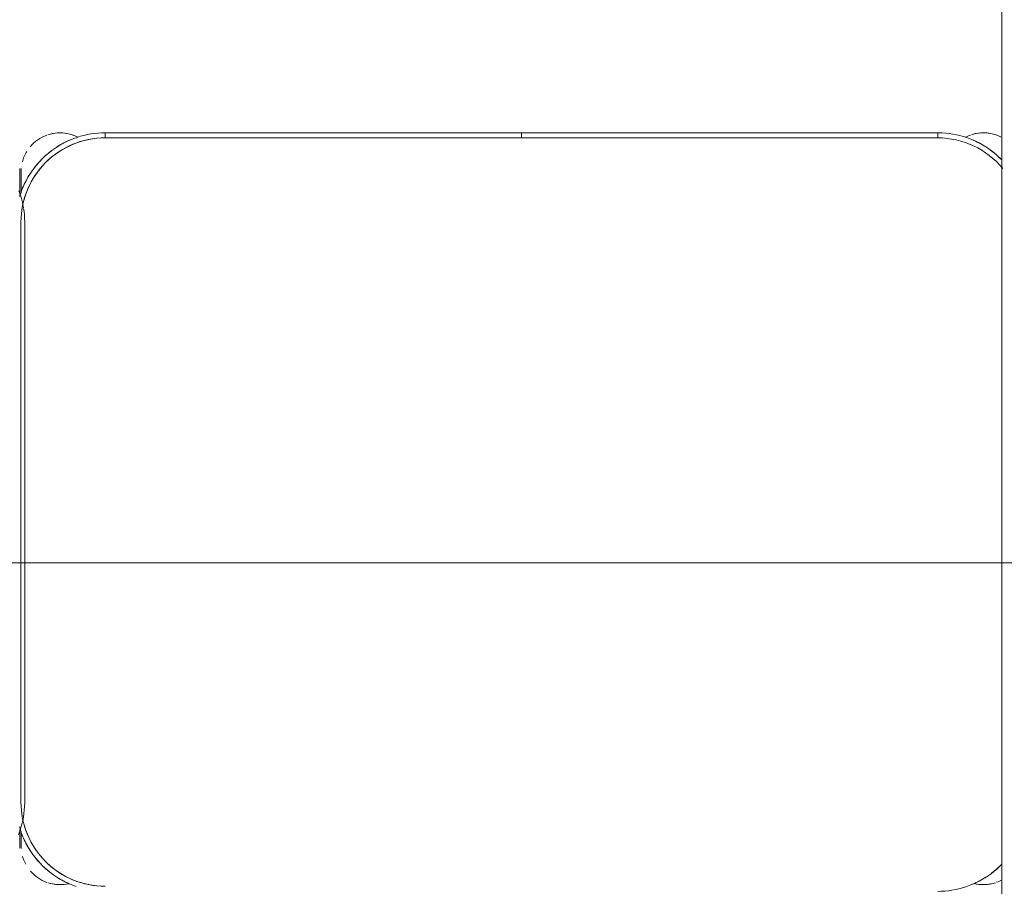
# Model space of a CAD drawing. Header units: metres. Extents: x 1.7 to 42.3, y -72.9 to -47.6.
# Tile 88 of 216: x 9.058 to 9.642, y -62.119 to -61.605. Entities that reach past the tile are written whole.
import ezdxf

# ---------------------------------------------------------------- set-up
doc = ezdxf.new("R2010")
doc.units = ezdxf.units.M
doc.layers.add('2PAV - FRIG_dwg', color=7, linetype='Continuous', lineweight=18, true_color=0x767676)
doc.layers.add('TUB_FRIGO', color=30, linetype='Continuous', lineweight=18, true_color=0xff7f00)
doc.layers.add('A-GLAZ', color=7, linetype='Continuous', lineweight=18)
doc.layers.add('I-FURN', color=7, linetype='Continuous', lineweight=18)

# ---------------------------------------------------------------- blocks, each defined once
blk = doc.blocks.new('ConjuntoParaAlunoTamanho6 - CJA06_ConjuntoParaAlunoTamanho6-V24-2PAV - FRIGORÍFICA')
at = {"layer": 'I-FURN', "color": 253, "true_color": 0xaaaaaa}
for p, q in [((-0.29713, 0.03797), (-0.29713, 0.02851)), ((-0.29713, 0.02901), (-0.29713, 0.03797)), ((-0.3, 0.01197), (-0.3, -0.33203)), ((-0.29713, -0.34835), (-0.29713, -0.35394)), ((-0.29713, -0.34868), (-0.29713, -0.36203)), ((-0.29713, -0.35705), (-0.29713, -0.36203))]:
    blk.add_line(p, q, dxfattribs=at)
at = {"layer": 'I-FURN', "color": 253, "true_color": 0xaaaaaa, "flags": 128}
for points in [[(-0.2964, 0.03117), (-0.29713, 0.02918), (-0.29777, 0.02716), (-0.29834, 0.02512), (-0.29883, 0.02306), (-0.29923, 0.02097), (-0.29955, 0.01888), (-0.29978, 0.01677), (-0.29993, 0.01466), (-0.3, 0.01254), (-0.3, 0.01197)], [(-0.29713, 0.03797), (-0.29713, 0.03796), (-0.29713, 0.03792), (-0.29713, 0.03785), (-0.29713, 0.03775), (-0.29713, 0.03763), (-0.29713, 0.03748), (-0.29713, 0.03731), (-0.29713, 0.03711), (-0.29713, 0.03688), (-0.29713, 0.03663), (-0.29713, 0.03635), (-0.29713, 0.03605), (-0.29713, 0.03572), (-0.29713, 0.03537), (-0.29713, 0.035), (-0.29713, 0.03461), (-0.29713, 0.03419), (-0.29713, 0.03375), (-0.29713, 0.03329), (-0.29713, 0.03282), (-0.29713, 0.03232), (-0.29713, 0.0318), (-0.29713, 0.03127), (-0.29713, 0.03072), (-0.29713, 0.03016), (-0.29713, 0.02958), (-0.29713, 0.02898)], [(-0.3, -0.33203), (-0.29996, -0.33415), (-0.29983, -0.33627), (-0.29962, -0.33838), (-0.29937, -0.34015)], [(-0.29932, -0.34048), (-0.29894, -0.34256), (-0.29848, -0.34463), (-0.29794, -0.34668), (-0.29731, -0.34871), (-0.2966, -0.3507)], [(-0.29713, -0.34907), (-0.29713, -0.34973), (-0.29713, -0.35038), (-0.29713, -0.35102), (-0.29713, -0.35165), (-0.29713, -0.35227), (-0.29713, -0.35288), (-0.29713, -0.35348), (-0.29713, -0.35406), (-0.29713, -0.35463), (-0.29713, -0.35518), (-0.29713, -0.35572), (-0.29713, -0.35624), (-0.29713, -0.35674), (-0.29713, -0.35722), (-0.29713, -0.35769), (-0.29713, -0.35813), (-0.29713, -0.35855), (-0.29713, -0.35895), (-0.29713, -0.35933), (-0.29713, -0.35969), (-0.29713, -0.36002), (-0.29713, -0.36033), (-0.29713, -0.36061), (-0.29713, -0.36087), (-0.29713, -0.36111), (-0.29713, -0.36131), (-0.29713, -0.3615), (-0.29713, -0.36165), (-0.29713, -0.36178), (-0.29713, -0.36188), (-0.29713, -0.36196), (-0.29713, -0.36201), (-0.29713, -0.36203)]]:
    blk.add_lwpolyline(points, dxfattribs=at)
at = {"layer": 'I-FURN', "color": 253, "true_color": 0xaaaaaa}
for centre, start, end in [((-0.27413, 0.03797), 176.5669, 180), ((-0.27413, -0.36203), 180, 184.41224)]:
    blk.add_arc(centre, 0.023, start, end, dxfattribs=at)
blk = doc.blocks.new('ConjuntoParaAlunoTamanho6 - CJA06_ConjuntoParaAlunoTamanho6-V25-2PAV - FRIGORÍFICA')
at = {"layer": 'I-FURN', "color": 253, "true_color": 0xaaaaaa}
for p, q in [((0.29687, 0.03797), (0.29687, 0.02961)), ((0.29687, 0.03299), (0.29687, 0.03797)), ((0.29687, -0.35394), (0.29687, -0.3492)), ((0.29687, -0.36203), (0.29687, -0.34961)), ((0.29687, -0.36203), (0.29687, -0.35705)), ((-0.247, -0.38503), (-0.247, -0.38203)), ((-0.247, -0.38503), (-0.00005, -0.38503)), ((-0.247, -0.38503), (-0.00005, -0.38503)), ((-0.00005, -0.38203), (-0.00005, -0.38503)), ((0.00005, -0.38503), (0.00005, -0.38203)), ((0.00005, -0.38503), (0.247, -0.38503)), ((0.00005, -0.38503), (0.247, -0.38503)), ((0.247, -0.38503), (0.247, -0.38203))]:
    blk.add_line(p, q, dxfattribs=at)
at = {"layer": 'I-FURN', "color": 253, "true_color": 0xaaaaaa, "flags": 128}
for points in [[(-0.247, 0.06497), (-0.24912, 0.06492), (-0.25124, 0.0648), (-0.25334, 0.06459), (-0.25544, 0.06429), (-0.25753, 0.06391), (-0.2596, 0.06345), (-0.26165, 0.0629), (-0.26367, 0.06228), (-0.26567, 0.06157), (-0.26764, 0.06078), (-0.26957, 0.05992), (-0.27147, 0.05898), (-0.27333, 0.05796), (-0.27515, 0.05687), (-0.27693, 0.05571), (-0.27865, 0.05448), (-0.28033, 0.05318), (-0.28195, 0.05181), (-0.28351, 0.05038), (-0.285, 0.04891)], [(0.29794, 0.02661), (0.29731, 0.02864), (0.2966, 0.03064), (0.29582, 0.03261), (0.29495, 0.03454), (0.29401, 0.03644), (0.29299, 0.0383), (0.2919, 0.04012), (0.29074, 0.04189), (0.28951, 0.04362), (0.28821, 0.04529), (0.28685, 0.04691), (0.28542, 0.04848), (0.28393, 0.04999), (0.28238, 0.05143), (0.28077, 0.05282), (0.27911, 0.05413), (0.2774, 0.05538), (0.27564, 0.05656), (0.27383, 0.05767), (0.27198, 0.05871), (0.27009, 0.05967), (0.26816, 0.06056), (0.2662, 0.06136), (0.26421, 0.06209)], [(0.29687, 0.03), (0.29687, 0.03057), (0.29687, 0.03112), (0.29687, 0.03166), (0.29687, 0.03218), (0.29687, 0.03268), (0.29687, 0.03317), (0.29687, 0.03363), (0.29687, 0.03407), (0.29687, 0.0345), (0.29687, 0.0349), (0.29687, 0.03528), (0.29687, 0.03563), (0.29687, 0.03596), (0.29687, 0.03627), (0.29687, 0.03656), (0.29687, 0.03682), (0.29687, 0.03705), (0.29687, 0.03726), (0.29687, 0.03744), (0.29687, 0.0376), (0.29687, 0.03772), (0.29687, 0.03783), (0.29687, 0.0379), (0.29687, 0.03795), (0.29687, 0.03797)], [(0.297, -0.33203), (0.297, -0.24603), (0.297, -0.16003), (0.297, -0.07403), (0.297, 0.01197)], [(0.297, 0.01197), (0.297, -0.07403), (0.297, -0.16003), (0.297, -0.24603), (0.297, -0.33203)], [(0.247, -0.38503), (0.24912, -0.38499), (0.25124, -0.38486), (0.25334, -0.38465), (0.25544, -0.38436), (0.25753, -0.38398), (0.2596, -0.38351), (0.26165, -0.38297), (0.26367, -0.38234), (0.26567, -0.38164), (0.26764, -0.38085), (0.26957, -0.37999), (0.27147, -0.37904), (0.27333, -0.37803), (0.27515, -0.37694), (0.27693, -0.37578), (0.27865, -0.37454), (0.28033, -0.37324), (0.28195, -0.37188), (0.28351, -0.37045), (0.28502, -0.36896), (0.28647, -0.36741), (0.28785, -0.3658), (0.28917, -0.36414), (0.29042, -0.36243), (0.2916, -0.36067), (0.29271, -0.35886), (0.29374, -0.35701), (0.29471, -0.35512), (0.29559, -0.3532), (0.2964, -0.35124), (0.29713, -0.34925), (0.29777, -0.34723)], [(0.29687, -0.36203), (0.29687, -0.36201), (0.29687, -0.36197), (0.29687, -0.36191), (0.29687, -0.36181), (0.29687, -0.36169), (0.29687, -0.36154), (0.29687, -0.36137), (0.29687, -0.36117), (0.29687, -0.36094), (0.29687, -0.36069), (0.29687, -0.36041), (0.29687, -0.36011), (0.29687, -0.35978), (0.29687, -0.35943), (0.29687, -0.35906), (0.29687, -0.35866), (0.29687, -0.35825), (0.29687, -0.35781), (0.29687, -0.35735), (0.29687, -0.35687), (0.29687, -0.35638), (0.29687, -0.35586), (0.29687, -0.35533), (0.29687, -0.35478), (0.29687, -0.35421), (0.29687, -0.35363), (0.29687, -0.35304), (0.29687, -0.35244), (0.29687, -0.35182), (0.29687, -0.35119), (0.29687, -0.35055), (0.29687, -0.3499)], [(-0.285, -0.36897), (-0.28393, -0.37005), (-0.28238, -0.3715), (-0.28077, -0.37288), (-0.27911, -0.3742), (-0.2774, -0.37545), (-0.27564, -0.37663), (-0.27383, -0.37774), (-0.27198, -0.37878), (-0.27009, -0.37974), (-0.26816, -0.38062), (-0.2662, -0.38143), (-0.26421, -0.38216), (-0.2622, -0.38281), (-0.26015, -0.38338), (-0.25809, -0.38386), (-0.25601, -0.38426), (-0.25391, -0.38458), (-0.25181, -0.38482), (-0.24969, -0.38497), (-0.24757, -0.38503), (-0.247, -0.38503)], [(-0.247, -0.38203), (-0.1235, -0.38203), (0, -0.38203), (0.1235, -0.38203), (0.247, -0.38203)], [(-0.00005, -0.38203), (-0.06179, -0.38203), (-0.12353, -0.38203), (-0.18526, -0.38203), (-0.247, -0.38203)], [(0.247, -0.38203), (0.18526, -0.38203), (0.12352, -0.38203), (0.06179, -0.38203), (0.00005, -0.38203)]]:
    blk.add_lwpolyline(points, dxfattribs=at)
at = {"layer": 'I-FURN', "color": 253, "true_color": 0xaaaaaa}
for centre, radius, start, end in [((-0.27413, 0.03797), 0.023, 109.92744, 118.75174), ((-0.27413, 0.03797), 0.023, 76.78758, 108), ((-0.27413, 0.03797), 0.023, 76.40434, 104.46692), ((-0.247, 0.01197), 0.053, 112.5, 122.69993), ((0.247, 0.01197), 0.05, 360, 90), ((0.247, 0.01197), 0.05, 0, 90), ((0.247, 0.01197), 0.053, 57.30007, 67.5), ((0.247, 0.01197), 0.053, 57.30007, 67.5), ((0.27387, 0.03797), 0.023, 75.53308, 103.10319), ((0.27387, 0.03797), 0.023, 72, 102.57928), ((0.27387, 0.03797), 0.023, 41.01944, 70.30683), ((-0.247, 0.01197), 0.053, 127.1607, 135), ((0.247, 0.01197), 0.053, 37.1607, 53.14964), ((0.247, 0.01197), 0.053, 37.1607, 53.14964), ((0.27387, 0.03797), 0.023, 15.73053, 28.0506), ((0.247, 0.01197), 0.053, 22.5, 32.69993), ((0.247, 0.01197), 0.053, 22.5, 32.69993), ((0.27387, 0.03797), 0.023, 360, 4.00915), ((0.247, -0.33203), 0.05, 270, 360), ((0.247, -0.33203), 0.05, 270, 0), ((0.247, -0.33203), 0.053, 327.30007, 337.5), ((0.247, -0.33203), 0.053, 327.30007, 337.5), ((0.27387, -0.36203), 0.023, 355.58784, 360), ((-0.247, -0.33203), 0.05, 219.50993, 270), ((-0.247, -0.33203), 0.05, 219.50993, 270), ((0.247, -0.33203), 0.053, 307.1607, 323.14964), ((0.247, -0.33203), 0.053, 307.1607, 323.14964), ((0.27387, -0.36203), 0.023, 328.70279, 345.53679), ((-0.247, -0.33203), 0.053, 225, 233.14964), ((-0.247, -0.33203), 0.053, 237.30007, 247.5), ((0.247, -0.33203), 0.053, 292.5, 302.69993), ((0.247, -0.33203), 0.053, 292.5, 302.69993), ((0.27387, -0.36203), 0.023, 289.64716, 320.10645), ((-0.27413, -0.36203), 0.023, 241.24826, 250.98921), ((-0.27413, -0.36203), 0.023, 241.29896, 288), ((-0.27413, -0.36203), 0.023, 255.53308, 284.46692), ((-0.27413, -0.36203), 0.023, 289.64716, 297.85925), ((0.27387, -0.36203), 0.023, 242.37001, 250.98921), ((0.27387, -0.36203), 0.023, 243.53772, 288), ((0.27387, -0.36203), 0.023, 255.53308, 284.46692)]:
    blk.add_arc(centre, radius, start, end, dxfattribs=at)
blk = doc.blocks.new('JANELA1 - Paineis _2x1_ 2 x 1_00-8467672-2PAV - FRIGORÍFICA')
at = {"layer": 'A-GLAZ', "color": 253, "true_color": 0xaaaaaa}
blk.add_line((0.97, -0.075), (-0.97, -0.075), dxfattribs=at)
blk = doc.blocks.new('4 GRE - ESCOLA DE CINEMA E AUDIOVISUAL CINE REX R07_rvt-1-2PAV - FRIGORÍFICA')
at = {"layer": 'A-GLAZ', "color": 253, "lineweight": 18, "true_color": 0xaaaaaa, "rotation": 269.9999999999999}
blk.add_blockref('JANELA1 - Paineis _2x1_ 2 x 1_00-8467672-2PAV - FRIGORÍFICA', (9.71566, -61.44043), dxfattribs=at)
at = {"layer": 'I-FURN', "color": 253, "lineweight": 18, "true_color": 0xaaaaaa, "rotation": 180}
for name, p in [('ConjuntoParaAlunoTamanho6 - CJA06_ConjuntoParaAlunoTamanho6-V24-2PAV - FRIGORÍFICA', (8.7609, -62.05751)), ('ConjuntoParaAlunoTamanho6 - CJA06_ConjuntoParaAlunoTamanho6-V25-2PAV - FRIGORÍFICA', (9.35566, -62.05751))]:
    blk.add_blockref(name, p, dxfattribs=at)
blk = doc.blocks.new('2PAV - FRIG_dwg-1115023-2PAV - FRIGORÍFICA')
at = {"layer": 'TUB_FRIGO', "flags": 128}
blk.add_lwpolyline([(-11.04266, 6.89556), (-11.04266, 0.97243), (-13.45484, 0.97243)], dxfattribs=at)

msp = doc.modelspace()

# ---------------------------------------------------------------- block references
at = {"lineweight": 5}
msp.add_blockref('4 GRE - ESCOLA DE CINEMA E AUDIOVISUAL CINE REX R07_rvt-1-2PAV - FRIGORÍFICA', (0, 0), dxfattribs=at)
at = {"layer": '2PAV - FRIG_dwg', "color": 7}
msp.add_blockref('2PAV - FRIG_dwg-1115023-2PAV - FRIGORÍFICA', (21.555, -62.9), dxfattribs=at)

doc.saveas('drawing.dxf')
